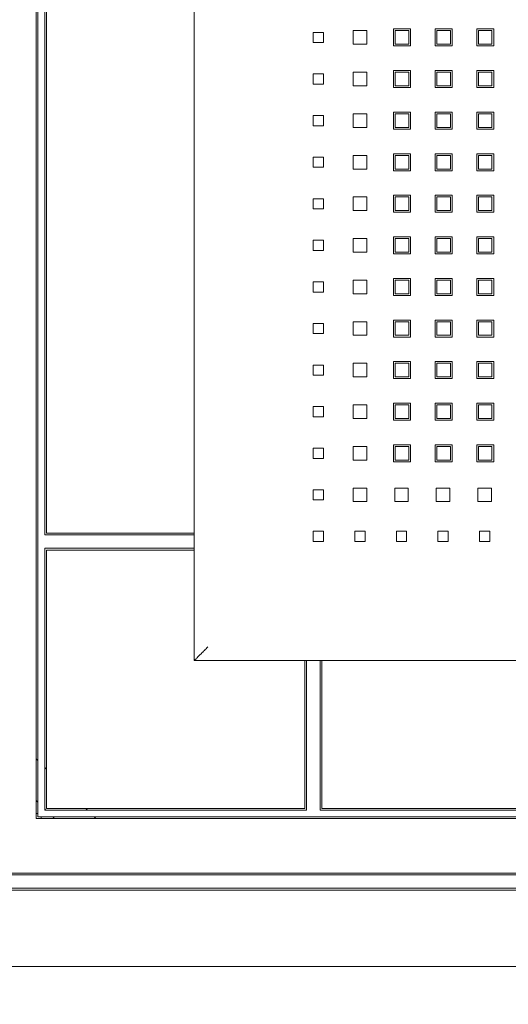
# Model space of a CAD drawing. Header units: millimetres. Extents: x -55054 to 44305, y -132338 to 49528.
# Tile 47 of 72: x 34495 to 34639, y -75599 to -75309. Entities that reach past the tile are written whole.
import ezdxf
from ezdxf import colors
from ezdxf.entities.mleader import LeaderData, LeaderLine
from ezdxf.math import Vec2, Vec3

# ---------------------------------------------------------------- set-up
doc = ezdxf.new("R2010")
doc.units = ezdxf.units.MM
doc.header["$LTSCALE"] = 100
doc.layers.add('.WK_WODA_OPIS', color=7, linetype='Continuous', lineweight=13)
doc.layers.add('GL-urzadzenia', color=96, linetype='Continuous', lineweight=20)
doc.styles.add('WYMIARY', font='romans.shx', dxfattribs={"width": 0.7})

# ---------------------------------------------------------------- blocks, each defined once
blk = doc.blocks.new('RSen_55_ME_FB_indoor unit - vrv - cassette-wall-floor_daikin - fxza50a2veb - fully flat cassette - fully flat decoration panel_daikin_lxwxh 620x620x306 mm-5003518-bottom')
at = {"lineweight": 18}
for start, end in [(70.3657, 90), (0.0789, 19.719)]:
    blk.add_arc((-266.5, -266.5), 1.5, start, end, dxfattribs=at)
blk = doc.blocks.new('RSen_55_ME_FB_SOg - fxza50a2veb - fully flat decoration panel - SH_daikin_tbq - standard-4997338-bottom')
at = {"lineweight": 18}
for p, q in [((-266.5, -266.5), (-266.5, 266.5)), ((-266, 266), (-266, -266)), ((-220, 220), (-220, -220)), ((-220, -220), (-220, 220)), ((-264, -183), (-264, 183)), ((-263.5, 182.5), (-263.5, -182.5)), ((-173.27, -38.74), (-173.27, -34.74)), ((-173.27, -34.74), (-169.27, -34.74)), ((-169.27, -34.74), (-169.27, -38.74)), ((-161.35, -34.24), (-156.35, -34.24)), ((-161.35, -39.24), (-161.35, -34.24)), ((-156.88, -34.74), (-160.88, -34.74)), ((-160.88, -34.74), (-160.88, -38.74)), ((-156.88, -38.74), (-156.88, -34.74)), ((-156.35, -34.24), (-156.35, -39.24)), ((-149.12, -34.24), (-144.12, -34.24)), ((-149.12, -39.24), (-149.12, -34.24)), ((-144.65, -34.74), (-148.65, -34.74)), ((-148.65, -34.74), (-148.65, -38.74)), ((-144.65, -38.74), (-144.65, -34.74)), ((-144.12, -34.24), (-144.12, -39.24)), ((-136.92, -39.24), (-136.92, -34.24)), ((-136.92, -34.24), (-131.92, -34.24)), ((-132.42, -34.74), (-136.42, -34.74)), ((-136.42, -34.74), (-136.42, -38.74)), ((-132.42, -38.74), (-132.42, -34.74)), ((-131.92, -34.24), (-131.92, -39.24)), ((-185, -38.24), (-185, -35.24)), ((-185, -35.24), (-182, -35.24)), ((-182, -35.24), (-182, -38.24)), ((-182, -38.24), (-185, -38.24)), ((-169.27, -38.74), (-173.27, -38.74)), ((-156.35, -39.24), (-161.35, -39.24)), ((-160.88, -38.74), (-156.88, -38.74)), ((-144.12, -39.24), (-149.12, -39.24)), ((-148.65, -38.74), (-144.65, -38.74)), ((-131.92, -39.24), (-136.92, -39.24)), ((-136.42, -38.74), (-132.42, -38.74)), ((-185, -50.47), (-185, -47.47)), ((-185, -47.47), (-182, -47.47)), ((-182, -47.47), (-182, -50.47)), ((-173.27, -50.97), (-173.27, -46.97)), ((-173.27, -46.97), (-169.27, -46.97)), ((-169.27, -46.97), (-169.27, -50.97)), ((-161.35, -46.47), (-156.35, -46.47)), ((-161.35, -51.47), (-161.35, -46.47)), ((-156.88, -46.97), (-160.88, -46.97)), ((-160.88, -46.97), (-160.88, -50.97)), ((-156.88, -50.97), (-156.88, -46.97)), ((-156.35, -46.47), (-156.35, -51.47)), ((-149.12, -46.47), (-144.12, -46.47)), ((-149.12, -51.47), (-149.12, -46.47)), ((-144.65, -46.97), (-148.65, -46.97)), ((-148.65, -46.97), (-148.65, -50.97)), ((-144.65, -50.97), (-144.65, -46.97)), ((-144.12, -46.47), (-144.12, -51.47)), ((-136.92, -51.47), (-136.92, -46.47)), ((-136.92, -46.47), (-131.92, -46.47)), ((-132.42, -46.97), (-136.42, -46.97)), ((-136.42, -46.97), (-136.42, -50.97)), ((-132.42, -50.97), (-132.42, -46.97)), ((-131.92, -46.47), (-131.92, -51.47)), ((-182, -50.47), (-185, -50.47)), ((-169.27, -50.97), (-173.27, -50.97)), ((-156.35, -51.47), (-161.35, -51.47)), ((-160.88, -50.97), (-156.88, -50.97)), ((-144.12, -51.47), (-149.12, -51.47)), ((-148.65, -50.97), (-144.65, -50.97)), ((-131.92, -51.47), (-136.92, -51.47)), ((-136.42, -50.97), (-132.42, -50.97)), ((-185, -62.7), (-185, -59.7)), ((-185, -59.7), (-182, -59.7)), ((-182, -59.7), (-182, -62.7)), ((-173.27, -63.2), (-173.27, -59.2)), ((-173.27, -59.2), (-169.27, -59.2)), ((-169.27, -59.2), (-169.27, -63.2)), ((-161.35, -58.7), (-156.35, -58.7)), ((-161.35, -63.7), (-161.35, -58.7)), ((-156.88, -59.2), (-160.88, -59.2)), ((-160.88, -59.2), (-160.88, -63.2)), ((-156.88, -63.2), (-156.88, -59.2)), ((-156.35, -58.7), (-156.35, -63.7)), ((-149.12, -58.7), (-144.12, -58.7)), ((-149.12, -63.7), (-149.12, -58.7)), ((-144.65, -59.2), (-148.65, -59.2)), ((-148.65, -59.2), (-148.65, -63.2)), ((-144.65, -63.2), (-144.65, -59.2)), ((-144.12, -58.7), (-144.12, -63.7)), ((-136.92, -63.7), (-136.92, -58.7)), ((-136.92, -58.7), (-131.92, -58.7)), ((-132.42, -59.2), (-136.42, -59.2)), ((-136.42, -59.2), (-136.42, -63.2)), ((-132.42, -63.2), (-132.42, -59.2)), ((-131.92, -58.7), (-131.92, -63.7)), ((-182, -62.7), (-185, -62.7)), ((-169.27, -63.2), (-173.27, -63.2)), ((-156.35, -63.7), (-161.35, -63.7)), ((-160.88, -63.2), (-156.88, -63.2)), ((-144.12, -63.7), (-149.12, -63.7)), ((-148.65, -63.2), (-144.65, -63.2)), ((-131.92, -63.7), (-136.92, -63.7)), ((-136.42, -63.2), (-132.42, -63.2)), ((-185, -74.93), (-185, -71.93)), ((-185, -71.93), (-182, -71.93)), ((-182, -71.93), (-182, -74.93)), ((-173.27, -75.43), (-173.27, -71.43)), ((-173.27, -71.43), (-169.27, -71.43)), ((-169.27, -71.43), (-169.27, -75.43)), ((-161.35, -70.93), (-156.35, -70.93)), ((-161.35, -75.93), (-161.35, -70.93)), ((-156.88, -71.43), (-160.88, -71.43)), ((-160.88, -71.43), (-160.88, -75.43)), ((-156.88, -75.43), (-156.88, -71.43)), ((-156.35, -70.93), (-156.35, -75.93)), ((-149.12, -70.93), (-144.12, -70.93)), ((-149.12, -75.93), (-149.12, -70.93)), ((-144.65, -71.43), (-148.65, -71.43)), ((-148.65, -71.43), (-148.65, -75.43)), ((-144.65, -75.43), (-144.65, -71.43)), ((-144.12, -70.93), (-144.12, -75.93)), ((-136.92, -75.93), (-136.92, -70.93)), ((-136.92, -70.93), (-131.92, -70.93)), ((-132.42, -71.43), (-136.42, -71.43)), ((-136.42, -71.43), (-136.42, -75.43)), ((-132.42, -75.43), (-132.42, -71.43)), ((-131.92, -70.93), (-131.92, -75.93)), ((-182, -74.93), (-185, -74.93)), ((-169.27, -75.43), (-173.27, -75.43)), ((-156.35, -75.93), (-161.35, -75.93)), ((-160.88, -75.43), (-156.88, -75.43)), ((-144.12, -75.93), (-149.12, -75.93)), ((-148.65, -75.43), (-144.65, -75.43)), ((-131.92, -75.93), (-136.92, -75.93)), ((-136.42, -75.43), (-132.42, -75.43)), ((-173.27, -87.66), (-173.27, -83.66)), ((-173.27, -83.66), (-169.27, -83.66)), ((-169.27, -83.66), (-169.27, -87.66)), ((-161.35, -83.16), (-156.35, -83.16)), ((-161.35, -88.16), (-161.35, -83.16)), ((-156.88, -83.66), (-160.88, -83.66)), ((-160.88, -83.66), (-160.88, -87.66)), ((-156.88, -87.66), (-156.88, -83.66)), ((-156.35, -83.16), (-156.35, -88.16)), ((-149.12, -83.16), (-144.12, -83.16)), ((-149.12, -88.16), (-149.12, -83.16)), ((-144.65, -83.66), (-148.65, -83.66)), ((-148.65, -83.66), (-148.65, -87.66)), ((-144.65, -87.66), (-144.65, -83.66)), ((-144.12, -83.16), (-144.12, -88.16)), ((-136.92, -88.16), (-136.92, -83.16)), ((-136.92, -83.16), (-131.92, -83.16)), ((-132.42, -83.66), (-136.42, -83.66)), ((-136.42, -83.66), (-136.42, -87.66)), ((-132.42, -87.66), (-132.42, -83.66)), ((-131.92, -83.16), (-131.92, -88.16)), ((-185, -87.16), (-185, -84.16)), ((-185, -84.16), (-182, -84.16)), ((-182, -84.16), (-182, -87.16)), ((-182, -87.16), (-185, -87.16)), ((-169.27, -87.66), (-173.27, -87.66)), ((-156.35, -88.16), (-161.35, -88.16)), ((-160.88, -87.66), (-156.88, -87.66)), ((-144.12, -88.16), (-149.12, -88.16)), ((-148.65, -87.66), (-144.65, -87.66)), ((-131.92, -88.16), (-136.92, -88.16)), ((-136.42, -87.66), (-132.42, -87.66)), ((-161.35, -95.39), (-156.35, -95.39)), ((-161.35, -100.39), (-161.35, -95.39)), ((-156.35, -95.39), (-156.35, -100.39)), ((-149.12, -95.39), (-144.12, -95.39)), ((-149.12, -100.39), (-149.12, -95.39)), ((-144.12, -95.39), (-144.12, -100.39)), ((-136.92, -100.39), (-136.92, -95.39)), ((-136.92, -95.39), (-131.92, -95.39)), ((-131.92, -95.39), (-131.92, -100.39)), ((-185, -99.39), (-185, -96.39)), ((-185, -96.39), (-182, -96.39)), ((-182, -96.39), (-182, -99.39)), ((-173.27, -99.89), (-173.27, -95.89)), ((-173.27, -95.89), (-169.27, -95.89)), ((-169.27, -95.89), (-169.27, -99.89)), ((-156.88, -95.89), (-160.88, -95.89)), ((-160.88, -95.89), (-160.88, -99.89)), ((-156.88, -99.89), (-156.88, -95.89)), ((-144.65, -95.89), (-148.65, -95.89)), ((-148.65, -95.89), (-148.65, -99.89)), ((-144.65, -99.89), (-144.65, -95.89)), ((-132.42, -95.89), (-136.42, -95.89)), ((-136.42, -95.89), (-136.42, -99.89)), ((-132.42, -99.89), (-132.42, -95.89)), ((-182, -99.39), (-185, -99.39)), ((-169.27, -99.89), (-173.27, -99.89)), ((-156.35, -100.39), (-161.35, -100.39)), ((-160.88, -99.89), (-156.88, -99.89)), ((-144.12, -100.39), (-149.12, -100.39)), ((-148.65, -99.89), (-144.65, -99.89)), ((-131.92, -100.39), (-136.92, -100.39)), ((-136.42, -99.89), (-132.42, -99.89)), ((-185, -111.62), (-185, -108.62)), ((-185, -108.62), (-182, -108.62)), ((-182, -108.62), (-182, -111.62)), ((-173.27, -112.12), (-173.27, -108.12)), ((-173.27, -108.12), (-169.27, -108.12)), ((-169.27, -108.12), (-169.27, -112.12)), ((-161.35, -107.62), (-156.35, -107.62)), ((-161.35, -112.62), (-161.35, -107.62)), ((-156.88, -108.12), (-160.88, -108.12)), ((-160.88, -108.12), (-160.88, -112.12)), ((-156.88, -112.12), (-156.88, -108.12)), ((-156.35, -107.62), (-156.35, -112.62)), ((-149.12, -107.62), (-144.12, -107.62)), ((-149.12, -112.62), (-149.12, -107.62)), ((-144.65, -108.12), (-148.65, -108.12)), ((-148.65, -108.12), (-148.65, -112.12)), ((-144.65, -112.12), (-144.65, -108.12)), ((-144.12, -107.62), (-144.12, -112.62)), ((-136.92, -112.62), (-136.92, -107.62)), ((-136.92, -107.62), (-131.92, -107.62)), ((-132.42, -108.12), (-136.42, -108.12)), ((-136.42, -108.12), (-136.42, -112.12)), ((-132.42, -112.12), (-132.42, -108.12)), ((-131.92, -107.62), (-131.92, -112.62)), ((-182, -111.62), (-185, -111.62)), ((-169.27, -112.12), (-173.27, -112.12)), ((-156.35, -112.62), (-161.35, -112.62)), ((-160.88, -112.12), (-156.88, -112.12)), ((-144.12, -112.62), (-149.12, -112.62)), ((-148.65, -112.12), (-144.65, -112.12)), ((-131.92, -112.62), (-136.92, -112.62)), ((-136.42, -112.12), (-132.42, -112.12)), ((-185, -123.85), (-185, -120.85)), ((-185, -120.85), (-182, -120.85)), ((-182, -120.85), (-182, -123.85)), ((-173.27, -124.35), (-173.27, -120.35)), ((-173.27, -120.35), (-169.27, -120.35)), ((-169.27, -120.35), (-169.27, -124.35)), ((-161.35, -119.85), (-156.35, -119.85)), ((-161.35, -124.85), (-161.35, -119.85)), ((-156.88, -120.35), (-160.88, -120.35)), ((-160.88, -120.35), (-160.88, -124.35)), ((-156.88, -124.35), (-156.88, -120.35)), ((-156.35, -119.85), (-156.35, -124.85)), ((-149.12, -119.85), (-144.12, -119.85)), ((-149.12, -124.85), (-149.12, -119.85)), ((-144.65, -120.35), (-148.65, -120.35)), ((-148.65, -120.35), (-148.65, -124.35)), ((-144.65, -124.35), (-144.65, -120.35)), ((-144.12, -119.85), (-144.12, -124.85)), ((-136.92, -124.85), (-136.92, -119.85)), ((-136.92, -119.85), (-131.92, -119.85)), ((-132.42, -120.35), (-136.42, -120.35)), ((-136.42, -120.35), (-136.42, -124.35)), ((-132.42, -124.35), (-132.42, -120.35)), ((-131.92, -119.85), (-131.92, -124.85)), ((-182, -123.85), (-185, -123.85)), ((-169.27, -124.35), (-173.27, -124.35)), ((-160.88, -124.35), (-156.88, -124.35)), ((-148.65, -124.35), (-144.65, -124.35)), ((-136.42, -124.35), (-132.42, -124.35)), ((-156.35, -124.85), (-161.35, -124.85)), ((-144.12, -124.85), (-149.12, -124.85)), ((-131.92, -124.85), (-136.92, -124.85)), ((-185, -136.08), (-185, -133.08)), ((-185, -133.08), (-182, -133.08)), ((-182, -133.08), (-182, -136.08)), ((-173.27, -136.58), (-173.27, -132.58)), ((-173.27, -132.58), (-169.27, -132.58)), ((-169.27, -132.58), (-169.27, -136.58)), ((-161.35, -132.08), (-156.35, -132.08)), ((-161.35, -137.08), (-161.35, -132.08)), ((-156.88, -132.58), (-160.88, -132.58)), ((-160.88, -132.58), (-160.88, -136.58)), ((-156.88, -136.58), (-156.88, -132.58)), ((-156.35, -132.08), (-156.35, -137.08)), ((-149.12, -132.08), (-144.12, -132.08)), ((-149.12, -137.08), (-149.12, -132.08)), ((-144.65, -132.58), (-148.65, -132.58)), ((-148.65, -132.58), (-148.65, -136.58)), ((-144.65, -136.58), (-144.65, -132.58)), ((-144.12, -132.08), (-144.12, -137.08)), ((-136.92, -137.08), (-136.92, -132.08)), ((-136.92, -132.08), (-131.92, -132.08)), ((-132.42, -132.58), (-136.42, -132.58)), ((-136.42, -132.58), (-136.42, -136.58)), ((-132.42, -136.58), (-132.42, -132.58)), ((-131.92, -132.08), (-131.92, -137.08)), ((-182, -136.08), (-185, -136.08)), ((-169.27, -136.58), (-173.27, -136.58)), ((-156.35, -137.08), (-161.35, -137.08)), ((-160.88, -136.58), (-156.88, -136.58)), ((-144.12, -137.08), (-149.12, -137.08)), ((-148.65, -136.58), (-144.65, -136.58)), ((-131.92, -137.08), (-136.92, -137.08)), ((-136.42, -136.58), (-132.42, -136.58)), ((-161.35, -144.31), (-156.35, -144.31)), ((-161.35, -149.31), (-161.35, -144.31)), ((-156.35, -144.31), (-156.35, -149.31)), ((-149.12, -144.31), (-144.12, -144.31)), ((-149.12, -149.31), (-149.12, -144.31)), ((-144.12, -144.31), (-144.12, -149.31)), ((-136.92, -149.31), (-136.92, -144.31)), ((-136.92, -144.31), (-131.92, -144.31)), ((-131.92, -144.31), (-131.92, -149.31)), ((-185, -148.31), (-185, -145.31)), ((-185, -145.31), (-182, -145.31)), ((-182, -145.31), (-182, -148.31)), ((-173.27, -148.81), (-173.27, -144.81)), ((-173.27, -144.81), (-169.27, -144.81)), ((-169.27, -144.81), (-169.27, -148.81)), ((-156.88, -144.81), (-160.88, -144.81)), ((-160.88, -144.81), (-160.88, -148.81)), ((-156.88, -148.81), (-156.88, -144.81)), ((-144.65, -144.81), (-148.65, -144.81)), ((-148.65, -144.81), (-148.65, -148.81)), ((-144.65, -148.81), (-144.65, -144.81)), ((-132.42, -144.81), (-136.42, -144.81)), ((-136.42, -144.81), (-136.42, -148.81)), ((-132.42, -148.81), (-132.42, -144.81)), ((-182, -148.31), (-185, -148.31)), ((-169.27, -148.81), (-173.27, -148.81)), ((-156.35, -149.31), (-161.35, -149.31)), ((-160.88, -148.81), (-156.88, -148.81)), ((-144.12, -149.31), (-149.12, -149.31)), ((-148.65, -148.81), (-144.65, -148.81)), ((-131.92, -149.31), (-136.92, -149.31)), ((-136.42, -148.81), (-132.42, -148.81)), ((-185, -160.54), (-185, -157.54)), ((-185, -157.54), (-182, -157.54)), ((-182, -157.54), (-182, -160.54)), ((-173.27, -161.04), (-173.27, -157.04)), ((-173.27, -157.04), (-169.27, -157.04)), ((-169.27, -157.04), (-169.27, -161.04)), ((-161.35, -156.54), (-156.35, -156.54)), ((-161.35, -161.54), (-161.35, -156.54)), ((-156.88, -157.04), (-160.88, -157.04)), ((-160.88, -157.04), (-160.88, -161.04)), ((-156.88, -161.04), (-156.88, -157.04)), ((-156.35, -156.54), (-156.35, -161.54)), ((-149.12, -156.54), (-144.12, -156.54)), ((-149.12, -161.54), (-149.12, -156.54)), ((-144.65, -157.04), (-148.65, -157.04)), ((-148.65, -157.04), (-148.65, -161.04)), ((-144.65, -161.04), (-144.65, -157.04)), ((-144.12, -156.54), (-144.12, -161.54)), ((-136.92, -161.54), (-136.92, -156.54)), ((-136.92, -156.54), (-131.92, -156.54)), ((-132.42, -157.04), (-136.42, -157.04)), ((-136.42, -157.04), (-136.42, -161.04)), ((-132.42, -161.04), (-132.42, -157.04)), ((-131.92, -156.54), (-131.92, -161.54)), ((-182, -160.54), (-185, -160.54)), ((-169.27, -161.04), (-173.27, -161.04)), ((-156.35, -161.54), (-161.35, -161.54)), ((-160.88, -161.04), (-156.88, -161.04)), ((-144.12, -161.54), (-149.12, -161.54)), ((-148.65, -161.04), (-144.65, -161.04)), ((-131.92, -161.54), (-136.92, -161.54)), ((-136.42, -161.04), (-132.42, -161.04)), ((-185, -172.77), (-185, -169.77)), ((-185, -169.77), (-182, -169.77)), ((-182, -169.77), (-182, -172.77)), ((-173.27, -173.27), (-173.27, -169.27)), ((-173.27, -169.27), (-169.27, -169.27)), ((-169.27, -169.27), (-169.27, -173.27)), ((-161.04, -173.27), (-161.04, -169.27)), ((-161.04, -169.27), (-157.04, -169.27)), ((-157.04, -169.27), (-157.04, -173.27)), ((-148.81, -173.27), (-148.81, -169.27)), ((-148.81, -169.27), (-144.81, -169.27)), ((-144.81, -169.27), (-144.81, -173.27)), ((-136.58, -173.27), (-136.58, -169.27)), ((-136.58, -169.27), (-132.58, -169.27)), ((-132.58, -169.27), (-132.58, -173.27)), ((-182, -172.77), (-185, -172.77)), ((-169.27, -173.27), (-173.27, -173.27)), ((-157.04, -173.27), (-161.04, -173.27)), ((-144.81, -173.27), (-148.81, -173.27)), ((-132.58, -173.27), (-136.58, -173.27)), ((-185, -185), (-185, -182)), ((-185, -182), (-182, -182)), ((-182, -182), (-182, -185)), ((-172.77, -185), (-172.77, -182)), ((-172.77, -182), (-169.77, -182)), ((-169.77, -182), (-169.77, -185)), ((-160.54, -185), (-160.54, -182)), ((-160.54, -182), (-157.54, -182)), ((-157.54, -182), (-157.54, -185)), ((-148.31, -185), (-148.31, -182)), ((-148.31, -182), (-145.31, -182)), ((-145.31, -182), (-145.31, -185)), ((-136.08, -185), (-136.08, -182)), ((-136.08, -182), (-133.08, -182)), ((-133.08, -182), (-133.08, -185)), ((-222.14, -183), (-264, -183)), ((-263.5, -182.5), (-222.14, -182.5)), ((-222.14, -182.5), (-220, -182.5)), ((-220, -183), (-222.14, -183)), ((-182, -185), (-185, -185)), ((-169.77, -185), (-172.77, -185)), ((-157.54, -185), (-160.54, -185)), ((-145.31, -185), (-148.31, -185)), ((-133.08, -185), (-136.08, -185)), ((-264, -264), (-264, -187)), ((-264, -187), (-222.14, -187)), ((-263.5, -187.5), (-263.5, -263.5)), ((-222.14, -187.5), (-263.5, -187.5)), ((-263.5, -187.5), (-263.5, -187.5)), ((-222.14, -187), (-220, -187)), ((-220, -187.5), (-222.14, -187.5)), ((-220, -220), (220, -220)), ((220, -220), (-220, -220)), ((-187.5, -222.14), (-187.5, -220)), ((-187, -220), (-187, -222.14)), ((-183, -222.14), (-183, -220)), ((-182.5, -220), (-182.5, -222.14)), ((-187.5, -263.5), (-187.5, -222.14)), ((-187, -222.14), (-187, -264)), ((-183, -264), (-183, -222.14)), ((-182.5, -222.14), (-182.5, -263.5)), ((-266, -249.43), (-266.5, -248.93)), ((-263.5, -251.93), (-264, -251.43)), ((-266.5, -261.13), (-266, -261.63)), ((-263.5, -263.5), (-187.5, -263.5)), ((-251.43, -264), (-251.93, -263.5)), ((-182.5, -263.5), (182.5, -263.5)), ((-266, -266), (266, -266)), ((-264, -263.63), (-263.63, -264)), ((-187, -264), (-264, -264)), ((-261.63, -266), (-261.28, -266.35)), ((-248.93, -266.5), (-249.43, -266)), ((183, -264), (-183, -264)), ((266.5, -266.5), (-266.5, -266.5)), ((283, -283), (-283, -283)), ((282.5, -282.5), (-282.5, -282.5)), ((-287.5, -287.5), (287.5, -287.5)), ((-287, -287), (287, -287)), ((-300, -310), (300, -310))]:
    blk.add_line(p, q, dxfattribs=at)
blk.add_arc((-263.93, -269), 3.75, 42.0672, 45, dxfattribs=at)
blk.add_open_spline([(-216, -216), (-216.36, -216.35), (-216.87, -216.87), (-217.53, -217.54), (-217.93, -217.93), (-218.22, -218.22), (-218.51, -218.51), (-218.77, -218.77), (-219.01, -219.01), (-219.23, -219.23), (-219.47, -219.47), (-219.71, -219.71), (-219.93, -219.93), (-220, -220), (-220, -220)], degree=3, knots=[0, 0, 0, 0, 0.166667, 0.25, 0.333333, 0.375, 0.416667, 0.5, 0.541667, 0.583333, 0.666667, 0.75, 0.833333, 1, 1, 1, 1], dxfattribs=at)
blk = doc.blocks.new('2658cea6-5bf1-4a8d-8ecb-1a42f1d0a86a')
at = {"lineweight": 18}
for name in ['RSen_55_ME_FB_SOg - fxza50a2veb - fully flat decoration panel - SH_daikin_tbq - standard-4997338-bottom', 'RSen_55_ME_FB_indoor unit - vrv - cassette-wall-floor_daikin - fxza50a2veb - fully flat cassette - fully flat decoration panel_daikin_lxwxh 620x620x306 mm-5003518-bottom']:
    blk.add_blockref(name, (0, 0), dxfattribs=at)
blk = doc.blocks.new('116a95a6-ef70-443d-9a1b-21b416471860')
at = {"layer": 'GL-urzadzenia', "xscale": 0.1, "yscale": 0.1, "zscale": 0.1}
blk.add_blockref('2658cea6-5bf1-4a8d-8ecb-1a42f1d0a86a', (35.05, -31), dxfattribs=at)
blk = doc.blocks.new('_None')

msp = doc.modelspace()

# ---------------------------------------------------------------- block references
at = {"layer": 'GL-urzadzenia', "xscale": 10, "yscale": 10, "zscale": 10}
msp.add_blockref('116a95a6-ef70-443d-9a1b-21b416471860', (34416.25, -74967.44, -141.5), dxfattribs=at)

# ---------------------------------------------------------------- next in the draw order: leaders
at = {"layer": '.WK_WODA_OPIS'}
ml = msp.add_multileader_mtext('Standard', dxfattribs=at)
ml.set_content('Kratka wentylacyjna w stropie\\PPrzedłużyć do sufitu podwieszonego', color=256, style='WYMIARY')
ml.set_leader_properties(lineweight=-1)
ml.set_arrow_properties(name='NONE')
ml.build(insert=Vec2(0, 0))
ml.multileader.update_dxf_attribs({"text_left_attachment_type": 6, "text_right_attachment_type": 6, "dogleg_length": 86.36, "arrow_head_size": 40})
ctx = ml.context
ctx.base_point, ctx.char_height, ctx.arrow_head_size, ctx.landing_gap_size, ctx.plane_origin = Vec3(37801.13, -75732.41, 258.5), 120, 40, 10, Vec3(73135.05, -61555.32, 258.5)
ctx.left_attachment, ctx.right_attachment = 6, 6
notes = []
notes.append((ctx, [(0, (1, 1, 0), (37714.77, -75732.41, 258.5), (1, 0), 86.36, [(0, [(33679.94, -76458.41, 258.5)], 0, [])])]))
ctx.mtext.insert, ctx.mtext.line_spacing_style, ctx.mtext.flow_direction = Vec3(37811.13, -75572.41, 258.5), 2, 5
ctx.mtext.has_bg_fill, ctx.mtext.bg_color, ctx.mtext.bg_scale_factor, ctx.mtext.bg_transparency, ctx.mtext.use_window_bg_color = 1, -1027028792, 1.5, 0, 1
for ctx, leaders in notes:
    for number, flags, end, landing, length, lines in leaders:
        leader = LeaderData()
        leader.index, (leader.has_last_leader_line, leader.has_dogleg_vector, leader.attachment_direction) = number, flags
        leader.last_leader_point, leader.dogleg_vector, leader.dogleg_length = Vec3(end), Vec3(landing), length
        for number, points, colour, breaks in lines:
            line = LeaderLine()
            line.index, line.vertices, line.color, line.breaks = number, Vec3.list(points), colors.encode_raw_color(colour), breaks
            leader.lines.append(line)
        ctx.leaders.append(leader)

doc.saveas('drawing.dxf')
